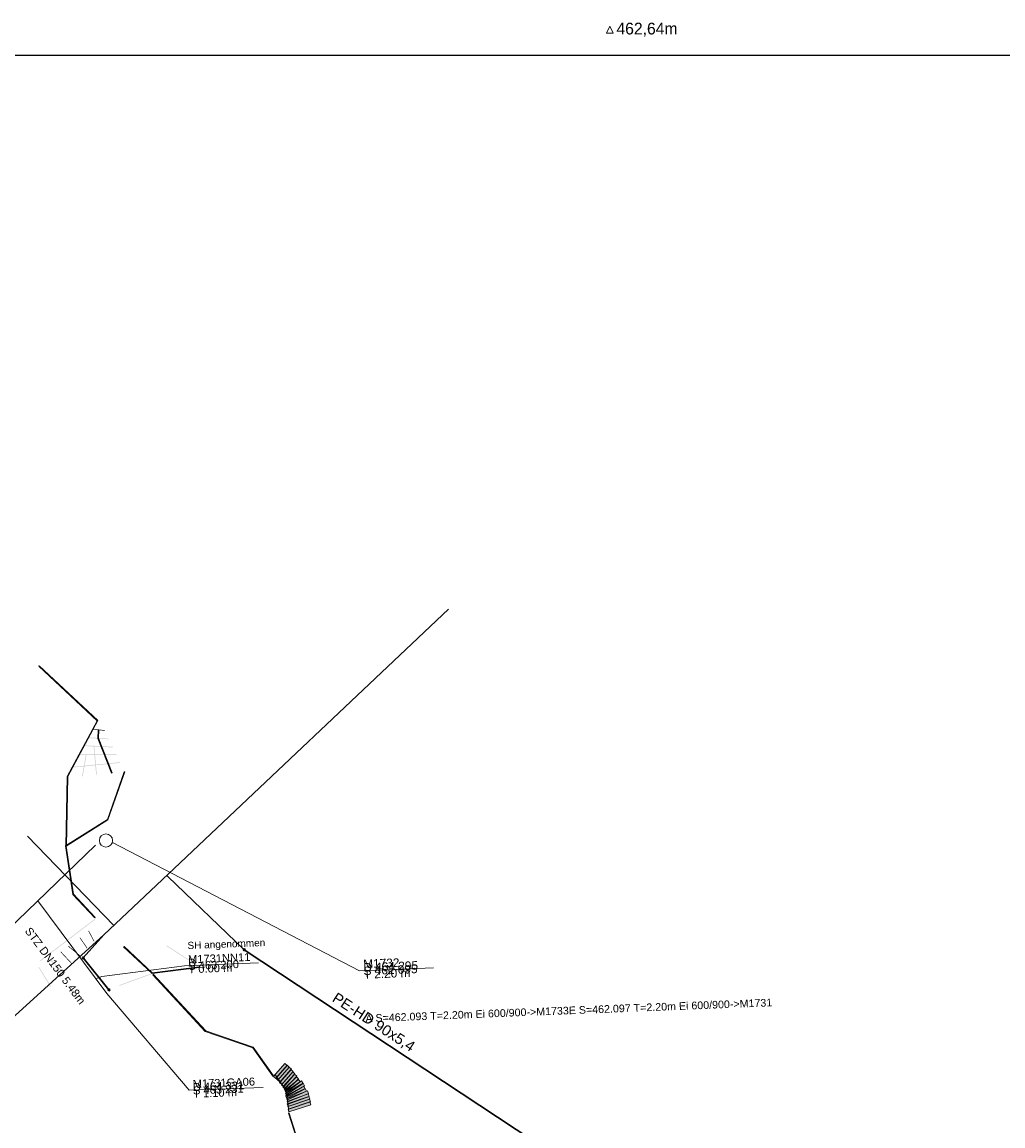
# Model space of a CAD drawing. Header units: metres. Extents: x 730549 to 731755, y 5527678 to 5528494.
# Tile 155 of 207: x 731525 to 731571, y 5527897 to 5527949. Entities that reach past the tile are written whole.
import ezdxf

# ---------------------------------------------------------------- set-up
doc = ezdxf.new("R2010")
doc.units = ezdxf.units.M
doc.header["$LTSCALE"] = 0.1
doc.header["$PDMODE"] = 1
doc.header["$PDSIZE"] = -2
for name, color, linetype in [('LA_Höhen Planung', 7, 'Continuous'), ('LA_Spielgeräte Planung', 7, 'Continuous'), ('Sparten Strom GEPLANT pdf', 7, 'Continuous'), ('Sparten_Kanal-aus dwg GRUPPE', 7, 'Continuous')]:
    doc.layers.add(name, color=color, linetype=linetype)
doc.styles.add('Arial', font='arial.ttf')
doc.styles.add('Futura Windows', font='txt')
picture_1 = doc.add_image_def('image1.png', size_in_pixel=(2382, 1684))

# ---------------------------------------------------------------- blocks, each defined once
blk = doc.blocks.new('PDF-Seite')
at = {"color": 255, "linetype": 'Continuous', "lineweight": 9, "transparency": 33554687}
blk.add_wipeout([(0, 103.921), (293.918, 103.921), (293.918, -103.921), (0, -103.921)], dxfattribs=at)
at = {"color": 16, "linetype": 'Continuous', "lineweight": 9, "transparency": 33554687, "flags": 128}
blk.add_lwpolyline([(0, 103.921), (293.918, 103.921), (293.918, -103.921), (0, -103.921)], close=True, dxfattribs=at)
at = {"transparency": 33554687}
image = blk.add_image(picture_1, insert=(0, -103.921), size_in_units=(293.918, 207.843), dxfattribs=at)
image.dxf.flags = 7
blk = doc.blocks.new('KA_STUTZR')
at = {"color": 7, "linetype": 'Continuous', "lineweight": 25, "transparency": 33554687}
for p in [(0, 0), (0.0005, 0)]:
    blk.add_line(p, (0, 0.0005), dxfattribs=at)
at = {"color": 7, "linetype": 'Continuous', "lineweight": 5, "transparency": 33554687}
blk.add_line((0, 0), (0.001, 0), dxfattribs=at)
at = {"color": 7, "linetype": 'Continuous', "transparency": 33554687}
blk.add_solid([(0, 0.0005), (0.0005, 0), (0, 0)], dxfattribs=at)
blk = doc.blocks.new('Ka_stxt_BG_H')
at = {"color": 206, "linetype": 'Continuous', "lineweight": 13, "true_color": 0x660066, "transparency": 33554687}
blk.add_point((0, 0), dxfattribs=at)
at = {"color": 0, "flags": 1}
for tag in ['NAME', 'Z_HIGH', 'Z_LOW', 'DZ', 'RES1', 'RES2', 'RES3', 'RES4', 'RES5', 'RES6', 'BEMERKUNG']:
    blk.add_attdef(tag, (0, 0), '', height=0.00018, dxfattribs=at)
blk = doc.blocks.new('khpfeil')
at = {"color": 7, "linetype": 'Continuous', "lineweight": 25, "transparency": 33554687}
blk.add_line((0, 0), (0, 0), dxfattribs=at)
blk.add_line((0, 0), (0, 0), dxfattribs=at)
blk.add_line((0, 0), (0, 0), dxfattribs=at)
blk.add_line((0, 0), (0, 0), dxfattribs=at)
blk = doc.blocks.new('Ka_stxt_BG_HA')
at = {"color": 206, "linetype": 'Continuous', "lineweight": 13, "true_color": 0x660066, "transparency": 33554687}
blk.add_point((0, 0), dxfattribs=at)
at = {"color": 0, "flags": 1}
for tag in ['NAME', 'Z_HIGH', 'Z_LOW', 'DZ', 'RES1', 'RES2', 'RES3', 'RES4', 'RES5', 'RES6', 'BEMERKUNG']:
    blk.add_attdef(tag, (0, 0), '', height=0.00018, dxfattribs=at)
blk = doc.blocks.new('SG')
at = {"color": 7, "linetype": 'Continuous', "lineweight": 25, "transparency": 33554687}
for p, q in [((0.0007, 0.0007), (-0.0007, 0.0007)), ((-0.0007, 0.0007), (-0.0007, -0.0007)), ((0, 0.00245), (-0.0005, 0.00145)), ((-0.0005, 0.00145), (0.0005, 0.00145)), ((0.0005, 0.00145), (0, 0.00245)), ((0, 0.00145), (0, 0.0007)), ((0.0007, -0.0007), (0.0007, 0.0007)), ((-0.0007, -0.0007), (0.0007, -0.0007)), ((0, -0.0007), (0, -0.002))]:
    blk.add_line(p, q, dxfattribs=at)
at = {"color": 7, "linetype": 'Continuous', "lineweight": 5, "transparency": 33554687}
blk.add_point((0, 0), dxfattribs=at)
blk = doc.blocks.new('SW')
at = {"color": 7, "linetype": 'Continuous', "lineweight": 25, "transparency": 33554687}
for p, q in [((0, 0.00245), (-0.0005, 0.00145)), ((-0.0005, 0.00145), (0.0005, 0.00145)), ((0.0005, 0.00145), (0, 0.00245)), ((0, 0.0007), (0, 0.00145)), ((0, -0.002), (0, -0.0007))]:
    blk.add_line(p, q, dxfattribs=at)
blk.add_circle((0, 0), 0.0007, dxfattribs=at)
at = {"color": 7, "linetype": 'Continuous', "lineweight": 5, "transparency": 33554687}
blk.add_point((0, 0), dxfattribs=at)
blk = doc.blocks.new('Gruppe')
at = {"color": 150, "linetype": 'Continuous', "lineweight": 30, "true_color": 0x007fff, "transparency": 33554687}
for p, q in [((-1008.048, -352.895, -493.19), (-995.083, -340.642, -493.19)), ((-1010.899, -355.584, -493.19), (-1014.984, -351.372, -493.19)), ((-1011.371, -356.029, -493.19), (-1008.048, -352.895, -493.19)), ((-1008.345, -353.272, -493.19), (-1008.393, -353.221, -493.19)), ((-1008.345, -353.272, -493.19), (-1004.737, -356.733, -493.19)), ((-1022.834, -366.441, -493.19), (-1011.371, -356.029, -493.19)), ((-1011.371, -356.029, -493.19), (-1012.342, -357.122, -493.19)), ((-991.052, -365.786, -493.19), (-1004.737, -356.733, -493.19)), ((-1012.342, -357.122, -493.19), (-1011.131, -358.632, -493.19))]:
    blk.add_line(p, q, dxfattribs=at)
at = {"color": 211, "linetype": 'Continuous', "lineweight": 5, "true_color": 0xff7fff, "transparency": 33554687}
for p, q in [((-1035.588, -374.759, -30.942), (-1011.762, -351.788, -30.942)), ((-1011.226, -358.806, -29.959), (-1014.498, -354.426, -29.959)), ((-1011.467, -357.999, -29.99), (-1011.745, -358.112, -29.99))]:
    blk.add_line(p, q, dxfattribs=at)
at = {"color": 7, "linetype": 'Continuous', "lineweight": 9, "transparency": 33554687, "flags": 128}
for points in [[(-1010.958, -351.672), (-999.293, -357.73), (-995.796, -357.592)], [(-1011.467, -357.999), (-1007.562, -357.497), (-1004.065, -357.359)], [(-1011.226, -358.806), (-1007.342, -363.38), (-1003.844, -363.242)]]:
    blk.add_lwpolyline(points, dxfattribs=at)
at = {"color": 212, "linetype": 'Continuous', "lineweight": 9, "true_color": 0xcc00cc, "transparency": 33554687}
blk.add_circle((-1011.273, -351.576, -28.85), 0.312, dxfattribs=at)
at = {"color": 150, "linetype": 'Continuous', "lineweight": 30, "true_color": 0x007fff, "transparency": 33554687}
for centre in [(-1004.737, -356.733, -493.19), (-1012.342, -357.122, -493.19), (-1011.131, -358.632, -493.19)]:
    blk.add_circle(centre, 0.04, dxfattribs=at)
at = {"color": 5, "true_color": 0x0000ff, "transparency": 33554687, "rotation": 2.251158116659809}
for name, p, xscale, yscale, zscale in [('SW', (-1008.048, -352.895, -493.19), 0.25, 0.25, 0.25), ('SW', (-1008.753, -353.561, -493.19), 0.25, 0.25, 0.25), ('SW', (-1008.345, -353.272, -493.19), 0.25, 0.25, 0.25), ('SG', (-1010.899, -355.584, -493.19), 0.17, 0.17, 0.17), ('SG', (-1011.371, -356.029, -493.19), 0.17, 0.17, 0.17)]:
    blk.add_blockref(name, p, dxfattribs=dict(at, xscale=xscale, yscale=yscale, zscale=zscale))
at = {"color": 216, "true_color": 0x7f007f, "transparency": 33554687, "rotation": 2.251158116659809}
for name, p, xscale, yscale, zscale in [('Ka_stxt_BG_HA', (-1008.146, -356.957, -493.19), 0.375, 0.375, 0.375), ('Ka_stxt_BG_H', (-999.916, -357.154, -493.19), 0.4, 0.4, 0.4), ('Ka_stxt_BG_HA', (-1007.926, -362.84, -493.19), 0.375, 0.375, 0.375)]:
    blk.add_blockref(name, p, dxfattribs=dict(at, xscale=xscale, yscale=yscale, zscale=zscale))
at = {"color": 30, "true_color": 0xff7f00, "transparency": 33554687, "xscale": 0.5, "yscale": 0.5, "zscale": 0.5, "rotation": 36.76669748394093}
blk.add_blockref('KA_STUTZR', (-1011.694, -358.055, -493.19), dxfattribs=at)
at = {"color": 211, "true_color": 0xff7fff, "transparency": 33554687, "rotation": 112.071539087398}
blk.add_blockref('khpfeil', (-1011.606, -358.055, -493.19), dxfattribs=at)
at = {"color": 216, "true_color": 0x7f007f, "transparency": 33554687, "insert": (-1013.824, -357.609, -30.118), "char_height": 0.37568, "width": 4.374, "attachment_point": 8, "rotation": 306.7668, "line_spacing_factor": 1.002187, "style": 'Arial'}
blk.add_mtext('STZ DN150 5.48m', dxfattribs=at)
at = {"color": 7, "transparency": 33554687, "attachment_point": 1, "rotation": 2.2512, "line_spacing_factor": 0.25, "style": 'Arial'}
for s, insert, char_height in [('SH angenommen', (-1007.425, -356.368, -493.19), 0.33812), ('M1731NN11\\PD \\PS 463.200\\PT 0.00 m', (-1007.4, -357.005, -493.19), 0.3757), ('M1732\\PD 464.295\\PS 462.095\\PT 2.20 m', (-999.12, -357.205, -493.19), 0.4007), ('A S=462.093 T=2.20m Ei 600/900->M1733E S=462.097 T=2.20m Ei 600/900->M1731', (-999.018, -359.803, -493.19), 0.36066), ('M1731GA06\\PD 464.331\\PS 463.231\\PT 1.10 m', (-1007.18, -362.888, -28.859), 0.3757)]:
    blk.add_mtext(s, dxfattribs=dict(at, insert=insert, char_height=char_height))
at = {"color": 5, "true_color": 0x0000ff, "transparency": 33554687, "insert": (-1000.35, -358.724, -493.19), "char_height": 0.50091, "width": 6.5595, "attachment_point": 1, "rotation": 326.95, "line_spacing_factor": 1.002187, "style": 'Arial'}
blk.add_mtext('PE-HD 90x5,4', dxfattribs=at)
blk = doc.blocks.new('Gruppe-1')
at = {"color": 7, "transparency": 33554687}
blk.add_blockref('Gruppe', (0, 0), dxfattribs=at)
blk = doc.blocks.new('Gruppe-8')
at = {"linetype": 'Continuous', "lineweight": 0, "true_color": 0xc3ac87, "transparency": 33554687}
for points in [[(-1003.348, -362.731), (-1002.814, -362.11), (-1002.708, -362.202), (-1003.242, -362.822)], [(-1003.248, -362.811), (-1002.714, -362.19), (-1002.608, -362.282), (-1003.142, -362.902)], [(-1003.248, -362.811), (-1002.714, -362.19), (-1002.608, -362.282), (-1003.142, -362.902)], [(-1003.148, -362.906), (-1002.614, -362.285), (-1002.508, -362.377), (-1003.042, -362.997)], [(-1003.148, -362.906), (-1002.614, -362.285), (-1002.508, -362.377), (-1003.042, -362.997)], [(-1003.068, -363.016), (-1002.534, -362.395), (-1002.428, -362.487), (-1002.962, -363.107)], [(-1003.068, -363.016), (-1002.534, -362.395), (-1002.428, -362.487), (-1002.962, -363.107)], [(-1002.978, -363.126), (-1002.444, -362.505), (-1002.338, -362.597), (-1002.872, -363.217)], [(-1002.978, -363.126), (-1002.444, -362.505), (-1002.338, -362.597), (-1002.872, -363.217)], [(-1002.916, -363.218), (-1002.356, -362.621), (-1002.253, -362.717), (-1002.814, -363.314)], [(-1002.916, -363.218), (-1002.356, -362.621), (-1002.253, -362.717), (-1002.814, -363.314)], [(-1002.854, -363.306), (-1002.262, -362.74), (-1002.165, -362.841), (-1002.757, -363.407)], [(-1002.854, -363.306), (-1002.262, -362.74), (-1002.165, -362.841), (-1002.757, -363.407)], [(-1002.82, -363.371), (-1002.177, -362.864), (-1002.09, -362.974), (-1002.733, -363.481)], [(-1002.82, -363.371), (-1002.177, -362.864), (-1002.09, -362.974), (-1002.733, -363.481)], [(-1002.791, -363.537), (-1001.954, -363.041), (-1001.883, -363.161), (-1002.719, -363.657)], [(-1002.791, -363.537), (-1001.954, -363.041), (-1001.883, -363.161), (-1002.719, -363.657)], [(-1002.783, -363.439), (-1002.026, -362.937), (-1001.949, -363.054), (-1002.705, -363.556)], [(-1002.783, -363.439), (-1002.026, -362.937), (-1001.949, -363.054), (-1002.705, -363.556)], [(-1002.782, -363.644), (-1001.921, -363.192), (-1001.856, -363.316), (-1002.717, -363.768)], [(-1002.782, -363.644), (-1001.921, -363.192), (-1001.856, -363.316), (-1002.717, -363.768)], [(-1002.743, -363.703), (-1001.859, -363.297), (-1001.801, -363.425), (-1002.685, -363.83)], [(-1002.743, -363.703), (-1001.859, -363.297), (-1001.801, -363.425), (-1002.685, -363.83)], [(-1002.731, -363.786), (-1001.752, -363.4), (-1001.701, -363.53), (-1002.679, -363.916)], [(-1002.731, -363.786), (-1001.752, -363.4), (-1001.701, -363.53), (-1002.679, -363.916)], [(-1002.709, -363.9), (-1001.722, -363.538), (-1001.673, -363.669), (-1002.661, -364.032)], [(-1002.709, -363.9), (-1001.722, -363.538), (-1001.673, -363.669), (-1002.661, -364.032)], [(-1002.712, -364.014), (-1001.687, -363.67), (-1001.642, -363.803), (-1002.668, -364.147)], [(-1002.712, -364.014), (-1001.687, -363.67), (-1001.642, -363.803), (-1002.668, -364.147)], [(-1002.68, -364.138), (-1001.655, -363.794), (-1001.61, -363.927), (-1002.636, -364.271)], [(-1002.68, -364.138), (-1001.655, -363.794), (-1001.61, -363.927), (-1002.636, -364.271)], [(-1002.666, -364.27), (-1001.641, -363.926), (-1001.596, -364.059), (-1002.622, -364.403)], [(-1002.666, -364.27), (-1001.641, -363.926), (-1001.596, -364.059), (-1002.622, -364.403)]]:
    blk.add_hatch(color=43, dxfattribs=at).paths.add_polyline_path(points)
at = {"color": 251, "linetype": 'Continuous', "lineweight": 9, "true_color": 0x555555, "transparency": 33554687, "flags": 128}
for points in [[(-1003.348, -362.731), (-1002.814, -362.11), (-1002.708, -362.202), (-1003.242, -362.822)], [(-1003.248, -362.811), (-1002.714, -362.19), (-1002.608, -362.282), (-1003.142, -362.902)], [(-1003.248, -362.811), (-1002.714, -362.19), (-1002.608, -362.282), (-1003.142, -362.902)], [(-1003.148, -362.906), (-1002.614, -362.285), (-1002.508, -362.377), (-1003.042, -362.997)], [(-1003.148, -362.906), (-1002.614, -362.285), (-1002.508, -362.377), (-1003.042, -362.997)], [(-1003.068, -363.016), (-1002.534, -362.395), (-1002.428, -362.487), (-1002.962, -363.107)], [(-1003.068, -363.016), (-1002.534, -362.395), (-1002.428, -362.487), (-1002.962, -363.107)], [(-1002.978, -363.126), (-1002.444, -362.505), (-1002.338, -362.597), (-1002.872, -363.217)], [(-1002.978, -363.126), (-1002.444, -362.505), (-1002.338, -362.597), (-1002.872, -363.217)], [(-1002.916, -363.218), (-1002.356, -362.621), (-1002.253, -362.717), (-1002.814, -363.314)], [(-1002.916, -363.218), (-1002.356, -362.621), (-1002.253, -362.717), (-1002.814, -363.314)], [(-1002.854, -363.306), (-1002.262, -362.74), (-1002.165, -362.841), (-1002.757, -363.407)], [(-1002.854, -363.306), (-1002.262, -362.74), (-1002.165, -362.841), (-1002.757, -363.407)], [(-1002.82, -363.371), (-1002.177, -362.864), (-1002.09, -362.974), (-1002.733, -363.481)], [(-1002.82, -363.371), (-1002.177, -362.864), (-1002.09, -362.974), (-1002.733, -363.481)], [(-1002.791, -363.537), (-1001.954, -363.041), (-1001.883, -363.161), (-1002.719, -363.657)], [(-1002.791, -363.537), (-1001.954, -363.041), (-1001.883, -363.161), (-1002.719, -363.657)], [(-1002.783, -363.439), (-1002.026, -362.937), (-1001.949, -363.054), (-1002.705, -363.556)], [(-1002.783, -363.439), (-1002.026, -362.937), (-1001.949, -363.054), (-1002.705, -363.556)], [(-1002.782, -363.644), (-1001.921, -363.192), (-1001.856, -363.316), (-1002.717, -363.768)], [(-1002.782, -363.644), (-1001.921, -363.192), (-1001.856, -363.316), (-1002.717, -363.768)], [(-1002.743, -363.703), (-1001.859, -363.297), (-1001.801, -363.425), (-1002.685, -363.83)], [(-1002.743, -363.703), (-1001.859, -363.297), (-1001.801, -363.425), (-1002.685, -363.83)], [(-1002.731, -363.786), (-1001.752, -363.4), (-1001.701, -363.53), (-1002.679, -363.916)], [(-1002.731, -363.786), (-1001.752, -363.4), (-1001.701, -363.53), (-1002.679, -363.916)], [(-1002.709, -363.9), (-1001.722, -363.538), (-1001.673, -363.669), (-1002.661, -364.032)], [(-1002.709, -363.9), (-1001.722, -363.538), (-1001.673, -363.669), (-1002.661, -364.032)], [(-1002.712, -364.014), (-1001.687, -363.67), (-1001.642, -363.803), (-1002.668, -364.147)], [(-1002.712, -364.014), (-1001.687, -363.67), (-1001.642, -363.803), (-1002.668, -364.147)], [(-1002.68, -364.138), (-1001.655, -363.794), (-1001.61, -363.927), (-1002.636, -364.271)], [(-1002.68, -364.138), (-1001.655, -363.794), (-1001.61, -363.927), (-1002.636, -364.271)], [(-1002.666, -364.27), (-1001.641, -363.926), (-1001.596, -364.059), (-1002.622, -364.403)], [(-1002.666, -364.27), (-1001.641, -363.926), (-1001.596, -364.059), (-1002.622, -364.403)]]:
    blk.add_lwpolyline(points, close=True, dxfattribs=at)
at = {"color": 143, "linetype": 'Continuous', "lineweight": 9, "true_color": 0x44a8c9, "transparency": 33554687, "flags": 128}
blk.add_lwpolyline([(-1003.258, -362.66), (-1002.753, -363.385), (-1002.698, -363.785), (-1002.623, -364.415)], dxfattribs=at)
blk.add_lwpolyline([(-1003.258, -362.66), (-1002.753, -363.385), (-1002.698, -363.785), (-1002.623, -364.415)], dxfattribs=at)
blk = doc.blocks.new('Vermessungspunkt (2D)-6')
at = {"color": 12, "linetype": 'Continuous', "lineweight": 9, "transparency": 33554687, "flags": 128}
blk.add_lwpolyline([(-0.159, -0.159), (0, 0.159), (0.159, -0.159)], close=True, dxfattribs=at)
at = {"color": 12, "transparency": 33554687, "insert": (0.318, 0), "char_height": 0.5548, "attachment_point": 4, "line_spacing_factor": 0.969122, "style": 'Futura Windows'}
blk.add_mtext('462,64m', dxfattribs=at)
at = {"color": 0, "flags": 1}
for tag in ['Vermessungspunkt-Nr', 'Segment-Art', 'Segment-Länge', 'Segment-Winkel', 'Segment-Radius', 'Segment-Innenwinkel', 'Segment-Steigung', 'Segment-Richtung', 'Pfad_ID', 'Beschreibung']:
    blk.add_attdef(tag, (-987.623, -313.704), '', height=0.00018, dxfattribs=at)

msp = doc.modelspace()

# ---------------------------------------------------------------- block references
at = {"layer": 'LA_Höhen Planung', "color": 12, "true_color": 0xdd0000, "transparency": 33554687}
msp.add_blockref('Vermessungspunkt (2D)-6', (731552.32, 5527948.327, 462.64), dxfattribs=at)
at = {"layer": 'Sparten Strom GEPLANT pdf', "color": 16, "true_color": 0x800000, "transparency": 33554687}
msp.add_blockref('PDF-Seite', (731393.397, 5527843.198), dxfattribs=at)

# ---------------------------------------------------------------- next in the draw order: hatches: boundary and pattern name
at = {"layer": 'LA_Spielgeräte Planung', "linetype": 'Continuous', "lineweight": 0, "true_color": 0x0099ff, "transparency": 33554687}
for points in [[(731525.356, 5527918.269), (731528.13, 5527915.679), (731526.702, 5527913.033), (731526.644, 5527909.746), (731526.614, 5527909.746), (731526.672, 5527913.041), (731528.092, 5527915.673), (731525.335, 5527918.247)], [(731528.178, 5527915.238), (731528.163, 5527914.842), (731528.798, 5527913.203), (731528.77, 5527913.192), (731528.133, 5527914.837), (731528.148, 5527915.239)], [(731529.4, 5527913.249), (731528.606, 5527910.985), (731526.629, 5527909.746), (731526.972, 5527907.471), (731528.006, 5527906.379), (731527.985, 5527906.358), (731526.944, 5527907.457), (731526.597, 5527909.761), (731528.581, 5527911.004), (731529.371, 5527913.259)], [(731532.921, 5527904.017), (731530.689, 5527903.723), (731529.345, 5527904.983), (731529.366, 5527905.005), (731530.699, 5527903.755), (731532.917, 5527904.047)], [(731530.745, 5527903.688), (731533.224, 5527901.018), (731535.465, 5527900.238), (731536.428, 5527898.894), (731536.404, 5527898.877), (731535.447, 5527900.213), (731533.208, 5527900.992), (731530.723, 5527903.667)], [(731537.17, 5527897.13), (731537.569, 5527895.874), (731539.106, 5527894.597), (731539.086, 5527894.574), (731537.543, 5527895.857), (731537.142, 5527897.121)]]:
    msp.add_hatch(color=150, dxfattribs=at).paths.add_polyline_path(points)

# ---------------------------------------------------------------- next in the draw order: linework, layer by layer
at = {"layer": 'LA_Spielgeräte Planung', "color": 150, "linetype": 'Continuous', "lineweight": 9, "true_color": 0x0099ff, "transparency": 33554687, "flags": 128}
for points in [[(731525.356, 5527918.269), (731528.13, 5527915.679), (731526.702, 5527913.033), (731526.644, 5527909.746), (731526.614, 5527909.746), (731526.672, 5527913.041), (731528.092, 5527915.673), (731525.335, 5527918.247)], [(731528.178, 5527915.238), (731528.163, 5527914.842), (731528.798, 5527913.203), (731528.77, 5527913.192), (731528.133, 5527914.837), (731528.148, 5527915.239)], [(731529.4, 5527913.249), (731528.606, 5527910.985), (731526.629, 5527909.746), (731526.972, 5527907.471), (731528.006, 5527906.379), (731527.985, 5527906.358), (731526.944, 5527907.457), (731526.597, 5527909.761), (731528.581, 5527911.004), (731529.371, 5527913.259)], [(731532.921, 5527904.017), (731530.689, 5527903.723), (731529.345, 5527904.983), (731529.366, 5527905.005), (731530.699, 5527903.755), (731532.917, 5527904.047)], [(731530.745, 5527903.688), (731533.224, 5527901.018), (731535.465, 5527900.238), (731536.428, 5527898.894), (731536.404, 5527898.877), (731535.447, 5527900.213), (731533.208, 5527900.992), (731530.723, 5527903.667)], [(731537.17, 5527897.13), (731537.569, 5527895.874), (731539.106, 5527894.597), (731539.086, 5527894.574), (731537.543, 5527895.857), (731537.142, 5527897.121)]]:
    msp.add_lwpolyline(points, close=True, dxfattribs=at)
at = {"layer": 'LA_Spielgeräte Planung', "color": 150, "linetype": 'Continuous', "lineweight": 9, "true_color": 0x0099ff, "transparency": 33554687}
for points in [[(731527.869, 5527915.279), (731528.46, 5527915.227), (731527.866, 5527915.249), (731528.457, 5527915.198)], [(731527.425, 5527914.51), (731528.845, 5527914.44), (731527.423, 5527914.48), (731528.844, 5527914.41)], [(731527.66, 5527914.886), (731528.637, 5527914.824), (731527.659, 5527914.856), (731528.635, 5527914.794)], [(731527.956, 5527914.486), (731528.079, 5527913.126), (731527.926, 5527914.483), (731528.049, 5527913.124)], [(731527.202, 5527914.076), (731529.018, 5527914.097), (731527.202, 5527914.046), (731529.018, 5527914.067)], [(731527.593, 5527914.078), (731527.411, 5527913.034), (731527.563, 5527914.083), (731527.381, 5527913.039)], [(731526.837, 5527913.479), (731529.197, 5527913.713), (731526.84, 5527913.449), (731529.2, 5527913.684)], [(731525.377, 5527904.317), (731527.977, 5527906.297), (731525.395, 5527904.293), (731527.995, 5527906.273)], [(731527.704, 5527905.747), (731527.964, 5527905.252), (731527.678, 5527905.733), (731527.938, 5527905.238)], [(731526.731, 5527905.037), (731527.291, 5527904.577), (731526.712, 5527905.014), (731527.272, 5527904.554)], [(731527.293, 5527905.424), (731527.633, 5527904.934), (731527.269, 5527905.407), (731527.609, 5527904.917)], [(731531.393, 5527905.044), (731532.935, 5527904.057), (731531.377, 5527905.019), (731532.919, 5527904.032)], [(731526.382, 5527904.766), (731526.912, 5527904.196), (731526.36, 5527904.745), (731526.89, 5527904.175)], [(731525.349, 5527904.033), (731525.909, 5527903.123), (731525.323, 5527904.018), (731525.883, 5527903.108)], [(731525.887, 5527904.396), (731526.522, 5527903.766), (731525.865, 5527904.375), (731526.5, 5527903.745)], [(731530.694, 5527903.709), (731529.149, 5527903.144), (731530.684, 5527903.738), (731529.138, 5527903.172)]]:
    msp.add_solid(points, dxfattribs=at)

# ---------------------------------------------------------------- next in the draw order: block references
at = {"layer": 'LA_Spielgeräte Planung', "color": 7, "transparency": 33554687}
msp.add_blockref('Gruppe-8', (732539.784, 5528261.585), dxfattribs=at)
at = {"layer": 'Sparten_Kanal-aus dwg GRUPPE', "color": 7, "transparency": 33554687}
msp.add_blockref('Gruppe-1', (732539.784, 5528261.585), dxfattribs=at)

doc.saveas('drawing.dxf')
